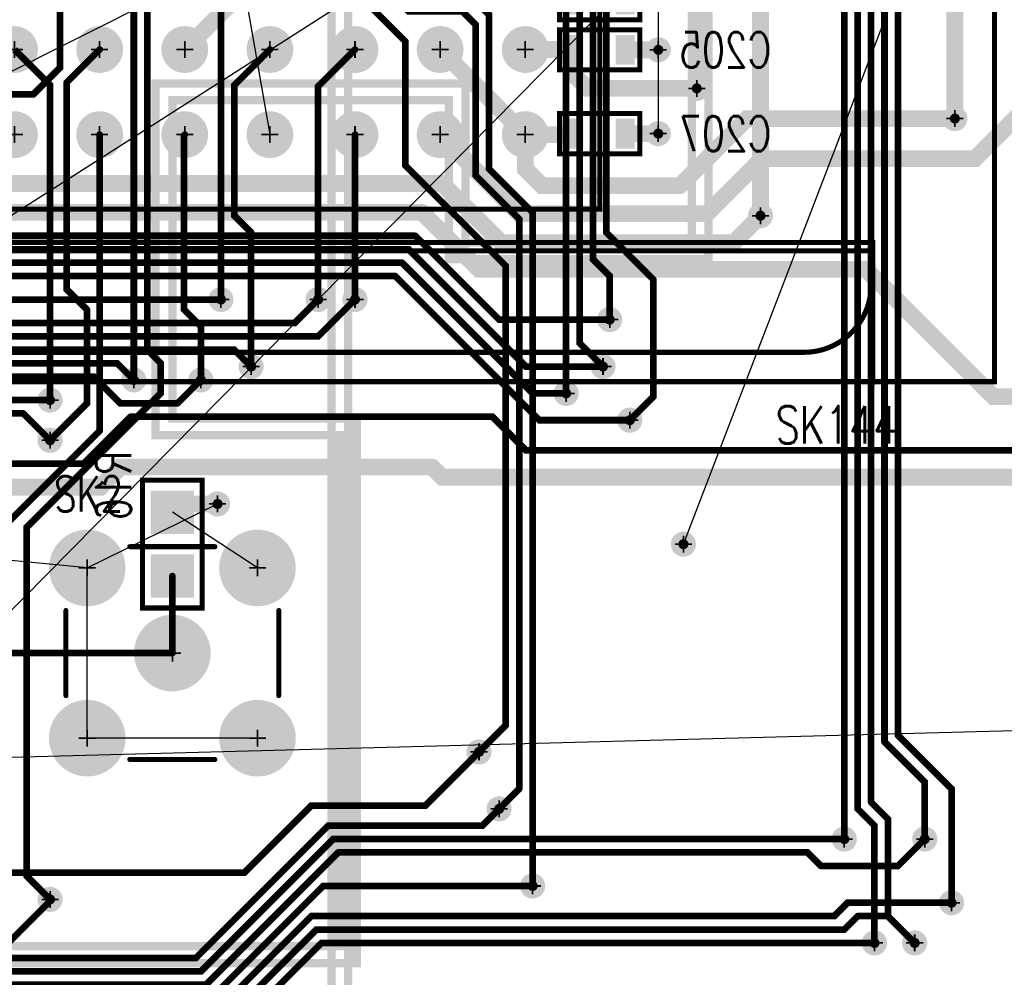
# Model space of a CAD drawing. Extents: x -1 to 210, y -5 to 148.
# Tile 40 of 52: x 138 to 167, y 12 to 41. Entities that reach past the tile are written whole.
import ezdxf
from ezdxf.enums import TextEntityAlignment as Align

# ---------------------------------------------------------------- set-up
doc = ezdxf.new("R2010")
doc.units = 0
for name, pattern in [('POUR_01_-1_0_000000', [2, 1, 1]), ('SIG_119', [2, 1, 1]), ('SIG_12', [2, 1, 1]), ('SIG_121', [2, 1, 1]), ('SIG_132', [2, 1, 1]), ('SIG_134', [2, 1, 1]), ('SIG_135', [2, 1, 1]), ('SIG_136', [2, 1, 1]), ('SIG_147', [2, 1, 1]), ('SIG_15', [2, 1, 1]), ('SIG_158', [2, 1, 1]), ('SIG_169', [2, 1, 1]), ('SIG_17', [2, 1, 1]), ('SIG_175', [2, 1, 1]), ('SIG_176', [2, 1, 1]), ('SIG_177', [2, 1, 1]), ('SIG_178', [2, 1, 1]), ('SIG_179', [2, 1, 1]), ('SIG_180', [2, 1, 1]), ('SIG_181', [2, 1, 1]), ('SIG_182', [2, 1, 1]), ('SIG_183', [2, 1, 1]), ('SIG_184', [2, 1, 1]), ('SIG_185', [2, 1, 1]), ('SIG_186', [2, 1, 1]), ('SIG_187', [2, 1, 1]), ('SIG_188', [2, 1, 1]), ('SIG_189', [2, 1, 1]), ('SIG_190', [2, 1, 1]), ('SIG_192', [2, 1, 1]), ('SIG_212', [2, 1, 1]), ('SIG_224', [2, 1, 1]), ('SIG_240', [2, 1, 1]), ('SIG_52', [2, 1, 1]), ('SIG_89', [2, 1, 1]), ('SIG_91', [2, 1, 1]), ('SIG_94', [2, 1, 1])]:
    doc.linetypes.add(name, pattern=pattern)
for name, color, linetype in [('DRIL_PLTE_THRU_01', 176, 'CONTINUOUS'), ('DRIL_PLTE_THRU_02', 255, 'CONTINUOUS'), ('DRIL_PLTE_THRU_03', 106, 'CONTINUOUS'), ('DRIL_PLTE_THRU_04', 16, 'CONTINUOUS'), ('DRIL_SYMBOL', 254, 'CONTINUOUS'), ('LINK_00', 57, 'CONTINUOUS'), ('PADS_BOT', 1, 'CONTINUOUS'), ('PADS_INNER', 5, 'CONTINUOUS'), ('PADS_TOP', 5, 'CONTINUOUS'), ('PART_BOT_2DLINE_00', 6, 'CONTINUOUS'), ('PART_NAME_01', 4, 'CONTINUOUS'), ('PART_NAME_04', 6, 'CONTINUOUS'), ('PART_TOP_2DLINE_00', 4, 'CONTINUOUS'), ('PART_TOP_2DLINE_01', 4, 'CONTINUOUS'), ('POUR_HEADER_02', 253, 'CONTINUOUS'), ('POUR_HEADER_03', 112, 'CONTINUOUS'), ('TRACE_01', 5, 'CONTINUOUS'), ('TRACE_04', 1, 'CONTINUOUS'), ('VIAPTS', 5, 'CONTINUOUS')]:
    doc.layers.add(name, color=color, linetype=linetype)
doc.styles.add('W0$15', font='simplex', dxfattribs={"width": 0.75})

# ---------------------------------------------------------------- blocks, each defined once
blk = doc.blocks.new('POUR_HEADER_0')
at = {"layer": 'POUR_HEADER_02', "linetype": 'POUR_01_-1_0_000000', "const_width": 0.25}
blk.add_lwpolyline([(104, -83), (141.75, -83), (141.75, -66.75), (136.25, -66.75), (136.25, -57.25), (144.5, -57.25), (144.5, -62), (152.25, -62), (152.25, -47.25), (138.25, -47.25), (138.25, -50.25), (136.25, -50.25), (136.25, -34.75), (169.25, -34.75), (169.25, -49.75), (176.5, -49.75), (176.5, -45.25), (186.5, -45.25), (186.5, -50), (194.5, -50), (194.5, -59.75), (190.75, -59.75), (190.75, -94.5), (-5, -94.5)], dxfattribs=at)
blk = doc.blocks.new('POUR_HEADER_2')
at = {"layer": 'POUR_HEADER_02', "linetype": 'POUR_01_-1_0_000000', "const_width": 0.25}
blk.add_lwpolyline([(-33.75, -56.25), (3, -56.25), (3, -41), (-2.5, -41), (-2.5, -30.5), (6.75, -30.5), (6.75, -35.25), (13.5, -35.25), (13.5, -21.5)], dxfattribs=at)
blk = doc.blocks.new('POUR_HEADER_4')
at = {"layer": 'POUR_HEADER_03', "linetype": 'POUR_01_-1_0_000000', "const_width": 0.25}
blk.add_lwpolyline([(-19.75, -1.25), (15.75, -1.25), (15.75, -4.75), (25.25, -4.75), (25.25, -61.25), (-2.25, -61.25), (-2.25, -106), (-25.75, -106), (-25.75, -70.75), (-16.75, -70.75), (-16.75, -50.25), (-30.5, -50.25), (-30.5, -40), (-53.25, -40), (-53.25, -46), (-59, -46), (-59, -34.75), (-2.25, -34.75), (-2.25, -52.25), (22, -52.25), (22, -22.5), (0, -22.5), (0, -6.5), (-19.75, -6.5)], close=True, dxfattribs=at)
blk = doc.blocks.new('POUR_HEADER_5')
at = {"layer": 'POUR_HEADER_03', "linetype": 'POUR_01_-1_0_000000', "const_width": 0.25}
blk.add_lwpolyline([(-19, -38), (2.75, -38), (2.75, -48.25), (16.5, -48.25), (16.5, -67.75), (7.5, -67.75), (7.5, -103.5), (-4.5, -103.5)], dxfattribs=at)
blk = doc.blocks.new('SMOOTH_0$15')
at = {"const_width": 0.075}
blk.add_lwpolyline([(-0.0375, 0, 1), (0.0375, 0, 1)], format="xyb", close=True, dxfattribs=at)
blk = doc.blocks.new('PART_BODY_BOT_21')
at = {"layer": 'PART_BOT_2DLINE_00', "const_width": 0.15}
blk.add_lwpolyline([(1.905, -0.889), (1.905, 0.889), (-1.905, 0.889), (-1.905, -0.889)], close=True, dxfattribs=at)
at = {"layer": 'PART_BOT_2DLINE_00'}
for p in [(-1.905, 0.889), (1.905, 0.889), (-1.905, -0.889), (1.905, -0.889)]:
    blk.add_blockref('SMOOTH_0$15', p, dxfattribs=at)
blk = doc.blocks.new('DRIL_HOLE_0')
blk.add_lwpolyline([(0, 0, 1), (0, 0, 1)], format="xyb", close=True)
blk = doc.blocks.new('PAD_0')
blk.add_lwpolyline([(0, 0, 1), (0, 0, 1)], format="xyb", close=True)
blk = doc.blocks.new('PAD_1')
at = {"const_width": 1.2954}
blk.add_lwpolyline([(-0.6477, 0), (0.6477, 0)], dxfattribs=at)
blk = doc.blocks.new('STK_BOT_4')
at = {"layer": 'DRIL_PLTE_THRU_01'}
blk.add_blockref('DRIL_HOLE_0', (0, 0), dxfattribs=at)
at = {"layer": 'DRIL_PLTE_THRU_02'}
blk.add_blockref('DRIL_HOLE_0', (0, 0), dxfattribs=at)
at = {"layer": 'DRIL_PLTE_THRU_03'}
blk.add_blockref('DRIL_HOLE_0', (0, 0), dxfattribs=at)
at = {"layer": 'DRIL_PLTE_THRU_04'}
blk.add_blockref('DRIL_HOLE_0', (0, 0), dxfattribs=at)
at = {"layer": 'PADS_BOT'}
blk.add_blockref('PAD_1', (0, 0), dxfattribs=at)
at = {"layer": 'PADS_INNER'}
blk.add_blockref('PAD_0', (0, 0), dxfattribs=at)
at = {"layer": 'PADS_TOP'}
blk.add_blockref('PAD_0', (0, 0), dxfattribs=at)
blk = doc.blocks.new('SYM_BOT_2')
for name, p in [('PART_BODY_BOT_21', (0, 0)), ('STK_BOT_4', (-0.9525, 0)), ('STK_BOT_4', (0.9525, 0))]:
    blk.add_blockref(name, p)
blk = doc.blocks.new('PART_BOT_117')
blk.add_blockref('SYM_BOT_2', (0, 0))
at = {"layer": 'PART_NAME_04', "style": 'W0$15', "width": 0.75}
blk.add_text('R16', height=1.05, dxfattribs=at).set_placement((-1.75, 1.7499993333), align=Align.MIDDLE_CENTER)
blk = doc.blocks.new('SMOOTH_0$1524')
at = {"const_width": 0.0762}
blk.add_lwpolyline([(-0.0381, 0, 1), (0.0381, 0, 1)], format="xyb", close=True, dxfattribs=at)
blk = doc.blocks.new('PART_BODY_TOP_54')
at = {"layer": 'PART_TOP_2DLINE_01', "const_width": 0.1524}
blk.add_lwpolyline([(-21, -28.1), (-22.275, -28.1, -0.4142135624), (-24.275, -26.1), (-24.275, 32.1499186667, -0.9921767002), (-21.25, 32.1499186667), (-21.25, -28.1)], format="xyb", dxfattribs=at)
blk.add_lwpolyline([(25.15, -31.8), (25.15, -28.1), (21, -28.1), (21, 20.95), (-21, 20.95), (-21, -28.15), (-25.2, -28.15)], dxfattribs=at)
for points in [[(-25.15, 20.92), (25.15, 20.92), (25.15, -31.78), (-25.15, -31.78)], [(-20.0025, 20.0025), (-20.0025, -20.0025), (20.0025, -20.0025), (20.0025, 20.0025)]]:
    blk.add_lwpolyline(points, close=True, dxfattribs=at)
at = {"layer": 'PART_TOP_2DLINE_01'}
for p in [(-20.0025, -20.0025), (-25.2, -28.15), (-22.275, -28.1), (-21, -28.1), (-21, -28.15), (-25.15, -31.78)]:
    blk.add_blockref('SMOOTH_0$1524', p, dxfattribs=at)
blk = doc.blocks.new('DRIL_SYMBOL_0$8')
at = {"layer": 'DRIL_SYMBOL', "const_width": 0.0508}
for points in [[(-0.254, 0), (0.254, 0)], [(0, -0.254), (0, 0.254)]]:
    blk.add_lwpolyline(points, dxfattribs=at)
blk = doc.blocks.new('DRIL_HOLE_0$8')
at = {"const_width": 0.4}
blk.add_lwpolyline([(-0.2, 0, 1), (0.2, 0, 1)], format="xyb", close=True, dxfattribs=at)
blk.add_blockref('DRIL_SYMBOL_0$8', (0, 0))
blk = doc.blocks.new('PAD_30')
at = {"const_width": 0.6985}
blk.add_lwpolyline([(0, -0.34925, 1), (0, 0.34925, 1)], format="xyb", close=True, dxfattribs=at)
blk = doc.blocks.new('STK_TOP_35')
at = {"layer": 'DRIL_PLTE_THRU_01'}
blk.add_blockref('DRIL_HOLE_0$8', (0, 0), dxfattribs=at)
at = {"layer": 'DRIL_PLTE_THRU_02'}
blk.add_blockref('DRIL_HOLE_0$8', (0, 0), dxfattribs=at)
at = {"layer": 'DRIL_PLTE_THRU_03'}
blk.add_blockref('DRIL_HOLE_0$8', (0, 0), dxfattribs=at)
at = {"layer": 'DRIL_PLTE_THRU_04'}
blk.add_blockref('DRIL_HOLE_0$8', (0, 0), dxfattribs=at)
at = {"layer": 'PADS_BOT'}
blk.add_blockref('PAD_30', (0, 0), dxfattribs=at)
at = {"layer": 'PADS_INNER'}
blk.add_blockref('PAD_30', (0, 0), dxfattribs=at)
at = {"layer": 'PADS_TOP'}
blk.add_blockref('PAD_30', (0, 0), dxfattribs=at)
blk = doc.blocks.new('SYM_TOP_35')
for name, p in [('PART_BODY_TOP_54', (0, 0)), ('STK_TOP_35', (-17.78, -2.54)), ('STK_TOP_35', (-15.24, -2.54)), ('STK_TOP_35', (-17.78, -5.08)), ('STK_TOP_35', (-15.24, -5.08)), ('STK_TOP_35', (-17.78, -7.62)), ('STK_TOP_35', (-15.24, -7.62)), ('STK_TOP_35', (-17.78, -10.16)), ('STK_TOP_35', (-15.24, -10.16)), ('STK_TOP_35', (-17.78, -12.7)), ('STK_TOP_35', (-15.24, -12.7)), ('STK_TOP_35', (-17.78, -15.24)), ('STK_TOP_35', (-15.24, -15.24)), ('STK_TOP_35', (-17.78, -17.78)), ('STK_TOP_35', (-15.24, -17.78))]:
    blk.add_blockref(name, p)
blk = doc.blocks.new('PART_TOP_202')
blk.add_blockref('SYM_TOP_35', (0, 0))
at = {"layer": 'PART_NAME_01', "style": 'W0$15', "width": 0.75}
blk.add_text('SK144', height=1.12, rotation=270, dxfattribs=at).set_placement((-27, -25.25))
blk = doc.blocks.new('PART_BODY_BOT_22')
at = {"layer": 'PART_BOT_2DLINE_00', "const_width": 0.15}
blk.add_lwpolyline([(1.2, -0.6), (1.2, 0.6), (-1.2, 0.6), (-1.2, -0.6)], close=True, dxfattribs=at)
at = {"layer": 'PART_BOT_2DLINE_00'}
for p in [(-1.2, 0.6), (1.2, 0.6), (-1.2, -0.6), (1.2, -0.6)]:
    blk.add_blockref('SMOOTH_0$15', p, dxfattribs=at)
blk = doc.blocks.new('PAD_2')
at = {"const_width": 0.5588}
blk.add_lwpolyline([(-0.4445, 0), (0.4445, 0)], dxfattribs=at)
blk = doc.blocks.new('STK_BOT_5')
at = {"layer": 'DRIL_PLTE_THRU_01'}
blk.add_blockref('DRIL_HOLE_0', (0, 0), dxfattribs=at)
at = {"layer": 'DRIL_PLTE_THRU_02'}
blk.add_blockref('DRIL_HOLE_0', (0, 0), dxfattribs=at)
at = {"layer": 'DRIL_PLTE_THRU_03'}
blk.add_blockref('DRIL_HOLE_0', (0, 0), dxfattribs=at)
at = {"layer": 'DRIL_PLTE_THRU_04'}
blk.add_blockref('DRIL_HOLE_0', (0, 0), dxfattribs=at)
at = {"layer": 'PADS_BOT', "rotation": 90}
blk.add_blockref('PAD_2', (0, 0), dxfattribs=at)
at = {"layer": 'PADS_INNER'}
blk.add_blockref('PAD_0', (0, 0), dxfattribs=at)
at = {"layer": 'PADS_TOP'}
blk.add_blockref('PAD_0', (0, 0), dxfattribs=at)
blk = doc.blocks.new('SYM_BOT_3')
for name, p in [('PART_BODY_BOT_22', (0, 0)), ('STK_BOT_5', (-0.762, 0)), ('STK_BOT_5', (0.762, 0))]:
    blk.add_blockref(name, p)
blk = doc.blocks.new('PART_BOT_207')
blk.add_blockref('SYM_BOT_3', (0, 0))
at = {"layer": 'PART_NAME_04', "style": 'W0$15', "width": 0.75}
blk.add_text('C204', height=1.05, rotation=180, dxfattribs=at).set_placement((3.75, -0.2499993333), align=Align.MIDDLE_CENTER)
blk = doc.blocks.new('PART_BOT_208')
blk.add_blockref('SYM_BOT_3', (0, 0))
at = {"layer": 'PART_NAME_04', "style": 'W0$15', "width": 0.75}
blk.add_text('C205', height=1.05, rotation=180, dxfattribs=at).set_placement((3.75, 0), align=Align.MIDDLE_CENTER)
blk = doc.blocks.new('PART_BOT_210')
blk.add_blockref('SYM_BOT_3', (0, 0))
at = {"layer": 'PART_NAME_04', "style": 'W0$15', "width": 0.75}
blk.add_text('C207', height=1.05, rotation=180, dxfattribs=at).set_placement((3.75, 0), align=Align.MIDDLE_CENTER)
blk = doc.blocks.new('PART_BODY_TOP_30')
at = {"layer": 'PART_TOP_2DLINE_00', "const_width": 0.15}
for points in [[(-1.27, 3.175), (1.27, 3.175)], [(-3.175, 1.27), (-3.175, -1.27)], [(3.175, -1.27), (3.175, 1.27)], [(-1.27, -3.175), (1.27, -3.175)]]:
    blk.add_lwpolyline(points, dxfattribs=at)
at = {"layer": 'PART_TOP_2DLINE_00'}
for p in [(-1.27, 3.175), (1.27, 3.175), (-3.175, 1.27), (3.175, 1.27), (-3.175, -1.27), (3.175, -1.27), (-1.27, -3.175), (1.27, -3.175)]:
    blk.add_blockref('SMOOTH_0$15', p, dxfattribs=at)
blk = doc.blocks.new('DRIL_SYMBOL_1$6')
at = {"layer": 'DRIL_SYMBOL', "const_width": 0.0508}
for points in [[(-0.254, 0), (0.254, 0)], [(0, -0.254), (0, 0.254)]]:
    blk.add_lwpolyline(points, dxfattribs=at)
blk = doc.blocks.new('DRIL_HOLE_1$6')
at = {"const_width": 0.8}
blk.add_lwpolyline([(-0.4, 0, 1), (0.4, 0, 1)], format="xyb", close=True, dxfattribs=at)
blk.add_blockref('DRIL_SYMBOL_1$6', (0, 0))
blk = doc.blocks.new('PAD_9')
at = {"const_width": 1.143}
blk.add_lwpolyline([(0, -0.5715, 1), (0, 0.5715, 1)], format="xyb", close=True, dxfattribs=at)
blk = doc.blocks.new('STK_TOP_14')
at = {"layer": 'DRIL_PLTE_THRU_01'}
blk.add_blockref('DRIL_HOLE_1$6', (0, 0), dxfattribs=at)
at = {"layer": 'DRIL_PLTE_THRU_02'}
blk.add_blockref('DRIL_HOLE_1$6', (0, 0), dxfattribs=at)
at = {"layer": 'DRIL_PLTE_THRU_03'}
blk.add_blockref('DRIL_HOLE_1$6', (0, 0), dxfattribs=at)
at = {"layer": 'DRIL_PLTE_THRU_04'}
blk.add_blockref('DRIL_HOLE_1$6', (0, 0), dxfattribs=at)
at = {"layer": 'PADS_BOT'}
blk.add_blockref('PAD_9', (0, 0), dxfattribs=at)
at = {"layer": 'PADS_INNER'}
blk.add_blockref('PAD_9', (0, 0), dxfattribs=at)
at = {"layer": 'PADS_TOP'}
blk.add_blockref('PAD_9', (0, 0), dxfattribs=at)
blk = doc.blocks.new('SYM_TOP_11')
for name, p in [('STK_TOP_14', (-2.54, 2.54)), ('STK_TOP_14', (2.54, 2.54)), ('PART_BODY_TOP_30', (0, 0)), ('STK_TOP_14', (0, 0)), ('STK_TOP_14', (-2.54, -2.54)), ('STK_TOP_14', (2.54, -2.54))]:
    blk.add_blockref(name, p)
blk = doc.blocks.new('PART_TOP_242')
blk.add_blockref('SYM_TOP_11', (0, 0))
at = {"layer": 'PART_NAME_01', "style": 'W0$15', "width": 0.75}
blk.add_text('SK2', height=1.05, dxfattribs=at).set_placement((-2.5, 4.75), align=Align.MIDDLE_CENTER)
blk = doc.blocks.new('SMOOTH_0$5')
at = {"const_width": 0.25}
blk.add_lwpolyline([(-0.125, 0, 1), (0.125, 0, 1)], format="xyb", close=True, dxfattribs=at)
blk = doc.blocks.new('SMOOTH_0$2')
at = {"const_width": 0.1}
blk.add_lwpolyline([(-0.05, 0, 1), (0.05, 0, 1)], format="xyb", close=True, dxfattribs=at)
blk = doc.blocks.new('DRIL_SYMBOL_0$3')
at = {"layer": 'DRIL_SYMBOL', "const_width": 0.0508}
for points in [[(-0.254, 0), (0.254, 0)], [(0, -0.254), (0, 0.254)]]:
    blk.add_lwpolyline(points, dxfattribs=at)
blk = doc.blocks.new('DRIL_HOLE_0$3')
at = {"const_width": 0.15}
blk.add_lwpolyline([(-0.075, 0, 1), (0.075, 0, 1)], format="xyb", close=True, dxfattribs=at)
blk.add_blockref('DRIL_SYMBOL_0$3', (0, 0))
blk = doc.blocks.new('PAD_34')
at = {"const_width": 0.375}
blk.add_lwpolyline([(0, -0.1875, 1), (0, 0.1875, 1)], format="xyb", close=True, dxfattribs=at)
blk = doc.blocks.new('STK_TOP_3')
at = {"layer": 'DRIL_PLTE_THRU_01'}
blk.add_blockref('DRIL_HOLE_0$3', (0, 0), dxfattribs=at)
at = {"layer": 'DRIL_PLTE_THRU_02'}
blk.add_blockref('DRIL_HOLE_0$3', (0, 0), dxfattribs=at)
at = {"layer": 'DRIL_PLTE_THRU_03'}
blk.add_blockref('DRIL_HOLE_0$3', (0, 0), dxfattribs=at)
at = {"layer": 'DRIL_PLTE_THRU_04'}
blk.add_blockref('DRIL_HOLE_0$3', (0, 0), dxfattribs=at)
at = {"layer": 'PADS_BOT'}
blk.add_blockref('PAD_34', (0, 0), dxfattribs=at)
at = {"layer": 'PADS_INNER'}
blk.add_blockref('PAD_34', (0, 0), dxfattribs=at)
at = {"layer": 'PADS_TOP'}
blk.add_blockref('PAD_34', (0, 0), dxfattribs=at)
blk = doc.blocks.new('SYM_TOP_1')
blk.add_blockref('STK_TOP_3', (0, 0))

msp = doc.modelspace()

# ---------------------------------------------------------------- linework, layer by layer
at = {"layer": 'LINK_00', "linetype": 'SIG_12'}
for p, q in [((169, 55), (103.5, 22)), ((169, 55), (106.5, 15)), ((169, 55), (131.5, 17)), ((157.5, 25), (169, 55)), ((143.75, 45.262), (145.16, 37.22))]:
    msp.add_line(p, q, dxfattribs=at)
at = {"layer": 'LINK_00', "linetype": 'SIG_15'}
for p, q in [((156.75, 41.25), (156.75, 39.75)), ((156.75, 39.75), (156.75, 37.25)), ((139.71, 24.29), (143.6, 26.2)), ((144.79, 24.29), (142.25, 25.9525)), ((139.71, 24.29), (127.25, 25.5)), ((139.71, 19.21), (139.71, 24.29)), ((144.79, 19.21), (139.71, 19.21))]:
    msp.add_line(p, q, dxfattribs=at)
at = {"layer": 'LINK_00', "linetype": 'SIG_17'}
msp.add_line((114.55, 18.025), (188.04, 20), dxfattribs=at)
at = {"layer": 'TRACE_01', "linetype": 'SIG_132', "const_width": 0.5}
msp.add_lwpolyline([(159.8, 34.8), (159.8, 84.6)], dxfattribs=at)
at = {"layer": 'TRACE_01', "linetype": 'SIG_91', "const_width": 0.5}
msp.add_lwpolyline([(165.6, 37.7), (165.6, 80.4)], dxfattribs=at)
at = {"layer": 'TRACE_01', "linetype": 'SIG_136', "const_width": 0.2}
for points in [[(163.1, 17.3), (163.1, 76.4), (164.4, 77.7)], [(163.1, 17.3), (163.6, 16.8), (163.6, 13.9), (164.4, 13.1)]]:
    msp.add_lwpolyline(points, dxfattribs=at)
at = {"layer": 'TRACE_01', "linetype": 'SIG_180', "const_width": 0.2}
msp.add_lwpolyline([(162.3, 77.2), (162.3, 16.2)], dxfattribs=at)
at = {"layer": 'TRACE_01', "linetype": 'SIG_135', "const_width": 0.2}
msp.add_lwpolyline([(162.7, 77.2), (162.7, 17.1), (163.2, 16.6), (163.2, 13.1)], dxfattribs=at)
at = {"layer": 'TRACE_01', "linetype": 'SIG_169', "const_width": 0.2}
for points in [[(163.5, 19.1), (163.5, 69.1), (164.4, 70)], [(163.5, 19.1), (164.7, 17.9), (164.7, 16.2)]]:
    msp.add_lwpolyline(points, dxfattribs=at)
at = {"layer": 'TRACE_01', "linetype": 'SIG_147', "const_width": 0.2}
for points in [[(163.9, 19.3), (163.9, 68.3), (164.4, 68.8)], [(163.9, 19.3), (165.5, 17.7), (165.5, 14.3)]]:
    msp.add_lwpolyline(points, dxfattribs=at)
at = {"layer": 'TRACE_01', "linetype": 'SIG_192', "const_width": 0.2}
for points in [[(134.3, 67), (134.3, 48.9), (138.3, 44.9), (140.3, 44.9), (141.5, 43.7), (145.5000006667, 43.7), (146.4, 42.8000006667), (146.4, 41.7), (147.1, 41), (148.2, 41), (149.2, 40), (149.2, 36.3), (152.2, 33.3)], [(151.4, 18.8), (152.2, 19.6), (152.2, 33.3)]]:
    msp.add_lwpolyline(points, dxfattribs=at)
at = {"layer": 'TRACE_01', "linetype": 'SIG_89', "const_width": 0.5}
msp.add_lwpolyline([(154.2, 64.2), (154.2, 59.7), (155.8, 58.1), (155.8, 44.9), (157.9, 42.8), (157.9, 38.6)], dxfattribs=at)
at = {"layer": 'TRACE_01', "linetype": 'SIG_188', "const_width": 0.2}
msp.add_lwpolyline([(147.7, 49.92), (149, 48.62), (149, 44.3), (149.7, 43.6), (153.1, 43.6), (154.4, 42.3), (154.4, 31), (155.1, 30.3)], dxfattribs=at)
at = {"layer": 'TRACE_01', "linetype": 'SIG_190', "const_width": 0.2}
for points in [[(133.9, 48.7), (138.1, 44.5), (140.1, 44.5), (141.5, 43.1), (141.5, 30.8), (141.9, 30.4), (141.9, 30.1)], [(137.9, 15.1), (137.9, 25.5), (138.8, 26.4), (141.8999993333, 29.4999986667), (141.8999993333, 30.0999993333), (141.9, 30.1)], [(137.9, 15.1), (138.6, 14.4)]]:
    msp.add_lwpolyline(points, dxfattribs=at)
at = {"layer": 'TRACE_01', "linetype": 'SIG_189', "const_width": 0.2}
for points in [[(136, 47.8), (138.5, 45.3), (140.5, 45.3), (141.7, 44.1), (145.7, 44.1), (146.4, 43.4), (148.4, 43.4), (148.8, 43), (148.8, 41.4), (149.3, 40.9), (150.9, 40.9), (151.3, 40.5), (151.3, 36), (152.6, 34.7), (152.6, 17.7)], [(152, 17.1), (152.6, 17.7)]]:
    msp.add_lwpolyline(points, dxfattribs=at)
at = {"layer": 'TRACE_01', "linetype": 'SIG_158', "const_width": 0.2}
msp.add_lwpolyline([(136.4, 48), (138.7, 45.7), (140.7, 45.7), (141.9, 44.5), (145.9, 44.5), (146.6, 43.8), (148.6, 43.8), (149.2, 43.2), (149.2, 41.7), (149.6, 41.3), (151.2, 41.3), (151.7, 40.8), (151.7, 36.2), (153, 34.9), (153, 14.8)], dxfattribs=at)
at = {"layer": 'TRACE_01', "linetype": 'SIG_186', "const_width": 0.2}
for points in [[(150.24, 47.38), (151.52, 46.1), (153.3, 46.1), (155.2, 44.2), (155.2, 34.3), (156.6, 32.9)], [(155.9, 28.7), (156.6, 29.4), (156.6, 32.9)]]:
    msp.add_lwpolyline(points, dxfattribs=at)
at = {"layer": 'TRACE_01', "linetype": 'SIG_187', "const_width": 0.2}
msp.add_lwpolyline([(152.78, 44.84), (154.8, 42.82), (154.8, 33.5), (155.3, 33), (155.3, 31.7)], dxfattribs=at)
at = {"layer": 'TRACE_01', "linetype": 'SIG_178', "const_width": 0.2}
msp.add_lwpolyline([(140.08, 42.3), (141.0999993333, 41.2800013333), (141.0999993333, 40.2000013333), (141.1, 29.9)], dxfattribs=at)
at = {"layer": 'TRACE_01', "linetype": 'SIG_183', "const_width": 0.2}
msp.add_lwpolyline([(142.62, 42.3), (143.7, 41.22), (143.7, 32.3)], dxfattribs=at)
at = {"layer": 'TRACE_01', "linetype": 'SIG_185', "const_width": 0.2}
msp.add_lwpolyline([(152.78, 42.3), (154, 41.08), (154, 29.5)], dxfattribs=at)
at = {"layer": 'TRACE_01', "linetype": 'SIG_176', "const_width": 0.2}
msp.add_lwpolyline([(137.54, 39.76), (138.6, 38.7), (138.6, 29.3)], dxfattribs=at)
at = {"layer": 'TRACE_01', "linetype": 'SIG_177', "const_width": 0.2}
for points in [[(139.1, 38.78), (140.08, 39.76)], [(139.1, 38.78), (139.1, 32.6), (139.7, 32)], [(138.6, 28.1), (139.7, 29.2), (139.7, 32)]]:
    msp.add_lwpolyline(points, dxfattribs=at)
at = {"layer": 'TRACE_01', "linetype": 'SIG_182', "const_width": 0.2}
for points in [[(144.1, 36.2), (144.1, 38.7), (145.16, 39.76)], [(144.1, 36.2), (144.1, 34.7999993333), (144.6, 34.2999993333), (144.6, 30.3)]]:
    msp.add_lwpolyline(points, dxfattribs=at)
at = {"layer": 'TRACE_01', "linetype": 'SIG_184', "const_width": 0.2}
msp.add_lwpolyline([(146.6, 32.3), (146.6, 38.66), (147.7, 39.76)], dxfattribs=at)
at = {"layer": 'TRACE_01', "linetype": 'SIG_175', "const_width": 0.2}
msp.add_lwpolyline([(137.2, 25.5), (140.08, 28.3799993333), (140.08, 37.22)], dxfattribs=at)
at = {"layer": 'TRACE_01', "linetype": 'SIG_179', "const_width": 0.2}
for points in [[(142.6, 37.2), (142.62, 37.22)], [(142.6, 37.2), (142.6, 32), (143.1, 31.5), (143.1, 29.9)]]:
    msp.add_lwpolyline(points, dxfattribs=at)
at = {"layer": 'TRACE_01', "linetype": 'SIG_181', "const_width": 0.2}
msp.add_lwpolyline([(147.7, 32.3), (147.7, 37.22)], dxfattribs=at)
at = {"layer": 'TRACE_04', "linetype": 'SIG_119', "const_width": 0.2}
msp.add_lwpolyline([(135, 37.22), (136.2, 38.42), (138.1, 38.42), (138.9, 39.22), (138.9, 46.1), (140.3, 47.5)], dxfattribs=at)
at = {"layer": 'TRACE_04', "linetype": 'SIG_94', "const_width": 0.5}
msp.add_lwpolyline([(142.62, 39.76), (143.9, 41.04), (143.9, 43.588), (143.75, 43.738)], dxfattribs=at)
at = {"layer": 'TRACE_04', "linetype": 'SIG_91', "const_width": 0.5}
for points in [[(152.78, 37.22), (150.24, 39.76)], [(157.4, 35.7), (159.4, 37.7), (165.6, 37.7)], [(152.78, 37.22), (154.208, 37.22), (154.238, 37.25)], [(157.4, 35.7), (153.28, 35.7), (152.78, 36.2), (152.78, 37.22)]]:
    msp.add_lwpolyline(points, dxfattribs=at)
at = {"layer": 'TRACE_04', "linetype": 'SIG_89', "const_width": 0.5}
for points in [[(154.238, 39.75), (154.228, 39.76), (152.78, 39.76)], [(157.9, 38.6), (154.638, 38.6), (154.238, 39), (154.238, 39.75)]]:
    msp.add_lwpolyline(points, dxfattribs=at)
at = {"layer": 'TRACE_04', "linetype": 'SIG_15', "const_width": 0.5}
for points in [[(155.762, 39.75), (156.75, 39.75)], [(156.75, 37.25), (155.762, 37.25)], [(142.25, 25.9525), (142.25, 26.2), (143.6, 26.2)]]:
    msp.add_lwpolyline(points, dxfattribs=at)
at = {"layer": 'TRACE_04', "linetype": 'SIG_121', "const_width": 0.5}
for points in [[(158.2, 34.86), (159.84, 36.5), (166.1999993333, 36.5), (167.3999986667, 37.6999993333), (168.3999993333, 37.6999993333), (174.2, 37.7)], [(158.2, 34.86), (152.6, 34.86), (150.24, 37.22)]]:
    msp.add_lwpolyline(points, dxfattribs=at)
at = {"layer": 'TRACE_04', "linetype": 'SIG_132', "const_width": 0.5}
for points in [[(159, 34), (152.062, 34), (150.3, 35.762), (131.2, 35.762)], [(159, 34), (159.8, 34.8)]]:
    msp.add_lwpolyline(points, dxfattribs=at)
at = {"layer": 'TRACE_04', "linetype": 'SIG_134', "const_width": 0.5}
for points in [[(133.3999993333, 33.4), (134.8999993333, 34.9), (149.7, 34.9)], [(177.1, 29.4), (166.75, 29.4), (162.95, 33.2), (151.4, 33.2), (149.7, 34.9)]]:
    msp.add_lwpolyline(points, dxfattribs=at)
at = {"layer": 'TRACE_04', "linetype": 'SIG_187', "const_width": 0.2}
for points in [[(133.8999986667, 32.7999993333), (135.2999993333, 34.2), (149.5, 34.2)], [(155.3, 31.7), (152, 31.7), (149.5, 34.2)]]:
    msp.add_lwpolyline(points, dxfattribs=at)
at = {"layer": 'TRACE_04', "linetype": 'SIG_188', "const_width": 0.2}
for points in [[(125.1000006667, 32.3999993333), (134.0999993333, 32.4), (135.4999993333, 33.8), (149.3, 33.8)], [(155.1, 30.3), (152.8, 30.3), (151.8, 31.3), (150.35, 32.7499993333), (149.3, 33.8)]]:
    msp.add_lwpolyline(points, dxfattribs=at)
at = {"layer": 'TRACE_04', "linetype": 'SIG_185', "const_width": 0.2}
for points in [[(134.2999986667, 31.9999993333), (135.6999993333, 33.4), (149.1, 33.4)], [(154, 29.5), (153, 29.5), (149.1, 33.4)]]:
    msp.add_lwpolyline(points, dxfattribs=at)
at = {"layer": 'TRACE_04', "linetype": 'SIG_186', "const_width": 0.2}
for points in [[(125.1999993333, 31.5999993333), (134.4999993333, 31.6), (135.8999986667, 32.9999993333), (136.9999993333, 32.9999993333), (148.8999993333, 33)], [(155.9, 28.7), (153.1999993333, 28.7), (148.8999993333, 33)]]:
    msp.add_lwpolyline(points, dxfattribs=at)
at = {"layer": 'TRACE_04', "linetype": 'SIG_183', "const_width": 0.2}
msp.add_lwpolyline([(124.5000006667, 31.1999993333), (134.6999986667, 31.1999993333), (135.7999986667, 32.2999993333), (136.8999993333, 32.2999993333), (143.7, 32.3)], dxfattribs=at)
at = {"layer": 'TRACE_04', "linetype": 'SIG_184', "const_width": 0.2}
msp.add_lwpolyline([(134.9, 30.8), (135.7, 31.6), (145.9, 31.6), (146.6, 32.3)], dxfattribs=at)
at = {"layer": 'TRACE_04', "linetype": 'SIG_181', "const_width": 0.2}
msp.add_lwpolyline([(135.1, 30.4), (135.9, 31.2), (146.6, 31.2), (147.7, 32.3)], dxfattribs=at)
at = {"layer": 'TRACE_04', "linetype": 'SIG_182', "const_width": 0.2}
msp.add_lwpolyline([(144.6, 30.3), (144.1, 30.8), (136.0999993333, 30.8)], dxfattribs=at)
at = {"layer": 'TRACE_04', "linetype": 'SIG_178', "const_width": 0.2}
for points in [[(135.4999993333, 29.6), (136.2999993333, 30.4), (140.6, 30.4)], [(141.1, 29.9), (140.6, 30.4)]]:
    msp.add_lwpolyline(points, dxfattribs=at)
at = {"layer": 'TRACE_04', "linetype": 'SIG_179', "const_width": 0.2}
for points in [[(135.6999993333, 29.2), (136.4999986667, 29.9999993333), (137.4999993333, 29.9999993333), (139.9, 30)], [(142.4, 29.2), (140.7, 29.2), (139.9, 30)], [(142.4, 29.2), (143.1, 29.9)]]:
    msp.add_lwpolyline(points, dxfattribs=at)
at = {"layer": 'TRACE_04', "linetype": 'SIG_176', "const_width": 0.2}
msp.add_lwpolyline([(135.8999993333, 28.8), (136.3999993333, 29.3), (138.6, 29.3)], dxfattribs=at)
at = {"layer": 'TRACE_04', "linetype": 'SIG_177', "const_width": 0.2}
for points in [[(136.0999986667, 28.3999993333), (136.5999986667, 28.8999993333), (137.1999993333, 28.8999993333), (137.8, 28.9)], [(138.6, 28.1), (137.8, 28.9)]]:
    msp.add_lwpolyline(points, dxfattribs=at)
at = {"layer": 'TRACE_04', "linetype": 'SIG_240', "const_width": 0.2}
for points in [[(136.2, 27.4), (139.6, 27.4), (141, 28.8)], [(178.4, 27.8), (152.8, 27.8), (151.8, 28.8), (141, 28.8)]]:
    msp.add_lwpolyline(points, dxfattribs=at)
at = {"layer": 'TRACE_04', "linetype": 'SIG_224', "const_width": 0.5}
for points in [[(134.2, 24), (136.9, 26.7), (140.1, 26.7), (140.7, 27.3), (150, 27.3)], [(175.7, 27), (150.3, 27), (150, 27.3)]]:
    msp.add_lwpolyline(points, dxfattribs=at)
at = {"layer": 'TRACE_04', "linetype": 'SIG_212', "const_width": 0.2}
for points in [[(142.25, 21.75), (142.25, 24.0475)], [(142.25, 21.75), (132.33, 21.75)]]:
    msp.add_lwpolyline(points, dxfattribs=at)
at = {"layer": 'TRACE_04', "linetype": 'SIG_192', "const_width": 0.2}
msp.add_lwpolyline([(135.5, 13.9), (136.8, 15.2), (144.4, 15.2), (146.4, 17.2), (149.8, 17.2), (151.4, 18.8)], dxfattribs=at)
at = {"layer": 'TRACE_04', "linetype": 'SIG_189', "const_width": 0.2}
msp.add_lwpolyline([(120.7, 12.65), (142.95, 12.65), (146.9, 16.6), (151.5, 16.6), (152, 17.1)], dxfattribs=at)
at = {"layer": 'TRACE_04', "linetype": 'SIG_180', "const_width": 0.2}
msp.add_lwpolyline([(120.55, 12.25), (143.1, 12.25), (146.15, 15.3), (147.0499993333, 16.2), (162.3, 16.2)], dxfattribs=at)
at = {"layer": 'TRACE_04', "linetype": 'SIG_169', "const_width": 0.2}
for points in [[(161.6, 15.4), (163.9, 15.4), (164.7, 16.2)], [(120.4000006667, 11.85), (143.25, 11.85), (146.1, 14.7), (147.1999993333, 15.8)], [(161.6, 15.4), (161.2, 15.8), (147.1999993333, 15.8)]]:
    msp.add_lwpolyline(points, dxfattribs=at)
at = {"layer": 'TRACE_04', "linetype": 'SIG_158', "const_width": 0.2}
msp.add_lwpolyline([(120.25, 11.45), (143.3999993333, 11.45), (146.7499993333, 14.8), (153, 14.8)], dxfattribs=at)
at = {"layer": 'TRACE_04', "linetype": 'SIG_190', "const_width": 0.2}
msp.add_lwpolyline([(120.85, 13.05), (137.3, 13.05), (138.6, 14.35), (138.6, 14.4)], dxfattribs=at)
at = {"layer": 'TRACE_04', "linetype": 'SIG_147', "const_width": 0.2}
for points in [[(147.45, 13.9), (162, 13.9), (162.4, 14.3), (165.5, 14.3)], [(34.04, 5), (109.15, 5), (115.2, 11.05), (143.55, 11.05), (146.4, 13.9), (147.45, 13.9)]]:
    msp.add_lwpolyline(points, dxfattribs=at)
at = {"layer": 'TRACE_04', "linetype": 'SIG_136', "const_width": 0.2}
for points in [[(146.9914113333, 13.5), (162.3, 13.5), (162.7, 13.9)], [(164.4, 13.1), (163.6, 13.9), (162.7, 13.9)], [(32.6, 4.6), (109.3, 4.6), (115.35, 10.65), (143.7, 10.65), (146.55, 13.5), (146.9914113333, 13.5)]]:
    msp.add_lwpolyline(points, dxfattribs=at)
at = {"layer": 'TRACE_04', "linetype": 'SIG_135', "const_width": 0.2}
msp.add_lwpolyline([(91.8499993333, 4.1999993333), (109.45, 4.1999993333), (110.6, 5.3499993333), (115.5, 10.25), (143.85, 10.25), (146.7, 13.1), (163.2, 13.1)], dxfattribs=at)

# ---------------------------------------------------------------- block references
at = {"linetype": 'SIG_15'}
msp.add_blockref('POUR_HEADER_2', (144.25, 69.25), dxfattribs=at)
at = {"linetype": 'SIG_52'}
msp.add_blockref('POUR_HEADER_4', (173.25, 115.75), dxfattribs=at)
at = {"linetype": 'SIG_94'}
msp.add_blockref('POUR_HEADER_5', (139.5, 113.25), dxfattribs=at)
at = {"linetype": 'SIG_12'}
msp.add_blockref('POUR_HEADER_0', (6, 95.5), dxfattribs=at)
at = {"rotation": 90}
msp.add_blockref('PART_TOP_202', (135, 55), dxfattribs=at)
at = {"xscale": -1}
for name, p, rotation in [('PART_BOT_207', (155, 41.25), -180), ('PART_BOT_208', (155, 39.75), -180), ('PART_BOT_210', (155, 37.25), -180), ('PART_BOT_117', (142.25, 25), -270)]:
    msp.add_blockref(name, p, dxfattribs=dict(at, rotation=rotation))
msp.add_blockref('PART_TOP_242', (142.25, 21.75))
at = {"layer": 'TRACE_01'}
for name, p in [('SMOOTH_0$2', (151.3, 40.5)), ('SMOOTH_0$2', (141.0999993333, 40.2000013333)), ('SMOOTH_0$2', (149.2, 40)), ('SMOOTH_0$2', (140.08, 39.76)), ('SMOOTH_0$2', (145.16, 39.76)), ('SMOOTH_0$2', (147.7, 39.76)), ('SMOOTH_0$2', (138.6, 38.7)), ('SMOOTH_0$2', (139.1, 38.78)), ('SMOOTH_0$2', (139.1, 38.78)), ('SMOOTH_0$2', (144.1, 38.7)), ('SMOOTH_0$5', (157.9, 38.6)), ('SMOOTH_0$2', (146.6, 38.66)), ('SMOOTH_0$5', (165.6, 37.7)), ('SMOOTH_0$2', (140.08, 37.22)), ('SMOOTH_0$2', (142.62, 37.22)), ('SMOOTH_0$2', (147.7, 37.22)), ('SMOOTH_0$2', (142.6, 37.2)), ('SMOOTH_0$2', (142.6, 37.2)), ('SMOOTH_0$2', (144.1, 36.2)), ('SMOOTH_0$2', (144.1, 36.2)), ('SMOOTH_0$2', (149.2, 36.3)), ('SMOOTH_0$2', (151.7, 36.2)), ('SMOOTH_0$2', (151.3, 36)), ('SMOOTH_0$2', (153, 34.9)), ('SMOOTH_0$5', (159.8, 34.8)), ('SMOOTH_0$2', (144.1, 34.7999993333)), ('SMOOTH_0$2', (152.6, 34.7)), ('SMOOTH_0$2', (144.6, 34.2999993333)), ('SMOOTH_0$2', (155.2, 34.3)), ('SMOOTH_0$2', (154.8, 33.5)), ('SMOOTH_0$2', (152.2, 33.3)), ('SMOOTH_0$2', (152.2, 33.3)), ('SMOOTH_0$2', (155.3, 33)), ('SMOOTH_0$2', (156.6, 32.9)), ('SMOOTH_0$2', (156.6, 32.9)), ('SMOOTH_0$2', (139.1, 32.6)), ('SMOOTH_0$2', (143.7, 32.3)), ('SMOOTH_0$2', (146.6, 32.3)), ('SMOOTH_0$2', (147.7, 32.3)), ('SMOOTH_0$2', (139.7, 32)), ('SMOOTH_0$2', (139.7, 32)), ('SMOOTH_0$2', (142.6, 32)), ('SMOOTH_0$2', (155.3, 31.7)), ('SMOOTH_0$2', (143.1, 31.5)), ('SMOOTH_0$2', (141.5, 30.8)), ('SMOOTH_0$2', (154.4, 31)), ('SMOOTH_0$2', (141.9, 30.4)), ('SMOOTH_0$2', (144.6, 30.3)), ('SMOOTH_0$2', (155.1, 30.3)), ('SMOOTH_0$2', (141.9, 30.1)), ('SMOOTH_0$2', (143.1, 29.9)), ('SMOOTH_0$2', (138.6, 29.3)), ('SMOOTH_0$2', (154, 29.5)), ('SMOOTH_0$2', (156.6, 29.4)), ('SMOOTH_0$2', (139.7, 29.2)), ('SMOOTH_0$2', (155.9, 28.7)), ('SMOOTH_0$2', (140.08, 28.3799993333)), ('SMOOTH_0$2', (138.6, 28.1)), ('SMOOTH_0$2', (138.8, 26.4)), ('SMOOTH_0$2', (137.9, 25.5)), ('SMOOTH_0$2', (152.2, 19.6)), ('SMOOTH_0$2', (163.9, 19.3)), ('SMOOTH_0$2', (163.9, 19.3)), ('SMOOTH_0$2', (163.5, 19.1)), ('SMOOTH_0$2', (163.5, 19.1)), ('SMOOTH_0$2', (151.4, 18.8)), ('SMOOTH_0$2', (164.7, 17.9)), ('SMOOTH_0$2', (152.6, 17.7)), ('SMOOTH_0$2', (152.6, 17.7)), ('SMOOTH_0$2', (165.5, 17.7)), ('SMOOTH_0$2', (163.1, 17.3)), ('SMOOTH_0$2', (163.1, 17.3)), ('SMOOTH_0$2', (152, 17.1)), ('SMOOTH_0$2', (162.7, 17.1)), ('SMOOTH_0$2', (163.6, 16.8)), ('SMOOTH_0$2', (163.2, 16.6)), ('SMOOTH_0$2', (162.3, 16.2)), ('SMOOTH_0$2', (164.7, 16.2)), ('SMOOTH_0$2', (137.9, 15.1)), ('SMOOTH_0$2', (137.9, 15.1)), ('SMOOTH_0$2', (153, 14.8)), ('SMOOTH_0$2', (138.6, 14.4)), ('SMOOTH_0$2', (165.5, 14.3)), ('SMOOTH_0$2', (163.6, 13.9)), ('SMOOTH_0$2', (163.2, 13.1)), ('SMOOTH_0$2', (164.4, 13.1))]:
    msp.add_blockref(name, p, dxfattribs=at)
at = {"layer": 'TRACE_04'}
for name, p in [('SMOOTH_0$5', (142.62, 39.76)), ('SMOOTH_0$5', (150.24, 39.76)), ('SMOOTH_0$5', (152.78, 39.76)), ('SMOOTH_0$5', (154.228, 39.76)), ('SMOOTH_0$5', (154.238, 39.75)), ('SMOOTH_0$5', (154.238, 39.75)), ('SMOOTH_0$5', (155.762, 39.75)), ('SMOOTH_0$5', (156.75, 39.75)), ('SMOOTH_0$2', (138.9, 39.22)), ('SMOOTH_0$5', (154.238, 39)), ('SMOOTH_0$5', (154.638, 38.6)), ('SMOOTH_0$5', (157.9, 38.6)), ('SMOOTH_0$2', (138.1, 38.42)), ('SMOOTH_0$5', (159.4, 37.7)), ('SMOOTH_0$5', (165.6, 37.7)), ('SMOOTH_0$5', (150.24, 37.22)), ('SMOOTH_0$5', (152.78, 37.22)), ('SMOOTH_0$5', (152.78, 37.22)), ('SMOOTH_0$5', (152.78, 37.22)), ('SMOOTH_0$5', (154.208, 37.22)), ('SMOOTH_0$5', (154.238, 37.25)), ('SMOOTH_0$5', (155.762, 37.25)), ('SMOOTH_0$5', (156.75, 37.25)), ('SMOOTH_0$5', (159.84, 36.5)), ('SMOOTH_0$5', (166.1999993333, 36.5)), ('SMOOTH_0$5', (152.78, 36.2)), ('SMOOTH_0$5', (150.3, 35.762)), ('SMOOTH_0$5', (153.28, 35.7)), ('SMOOTH_0$5', (157.4, 35.7)), ('SMOOTH_0$5', (157.4, 35.7)), ('SMOOTH_0$5', (149.7, 34.9)), ('SMOOTH_0$5', (149.7, 34.9)), ('SMOOTH_0$5', (152.6, 34.86)), ('SMOOTH_0$5', (158.2, 34.86)), ('SMOOTH_0$5', (158.2, 34.86)), ('SMOOTH_0$5', (159.8, 34.8)), ('SMOOTH_0$2', (149.5, 34.2)), ('SMOOTH_0$2', (149.5, 34.2)), ('SMOOTH_0$5', (152.062, 34)), ('SMOOTH_0$5', (159, 34)), ('SMOOTH_0$5', (159, 34)), ('SMOOTH_0$2', (149.3, 33.8)), ('SMOOTH_0$2', (149.1, 33.4)), ('SMOOTH_0$2', (149.1, 33.4)), ('SMOOTH_0$5', (151.4, 33.2)), ('SMOOTH_0$5', (162.95, 33.2)), ('SMOOTH_0$2', (148.8999993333, 33)), ('SMOOTH_0$2', (146.6, 32.3)), ('SMOOTH_0$2', (147.7, 32.3)), ('SMOOTH_0$2', (152, 31.7)), ('SMOOTH_0$2', (155.3, 31.7)), ('SMOOTH_0$2', (145.9, 31.6)), ('SMOOTH_0$2', (146.6, 31.2)), ('SMOOTH_0$2', (151.8, 31.3)), ('SMOOTH_0$2', (144.1, 30.8)), ('SMOOTH_0$2', (140.6, 30.4)), ('SMOOTH_0$2', (140.6, 30.4)), ('SMOOTH_0$2', (144.6, 30.3)), ('SMOOTH_0$2', (152.8, 30.3)), ('SMOOTH_0$2', (155.1, 30.3)), ('SMOOTH_0$2', (139.9, 30)), ('SMOOTH_0$2', (141.1, 29.9)), ('SMOOTH_0$2', (143.1, 29.9)), ('SMOOTH_0$2', (138.6, 29.3)), ('SMOOTH_0$2', (153, 29.5)), ('SMOOTH_0$2', (154, 29.5)), ('SMOOTH_0$5', (166.75, 29.4)), ('SMOOTH_0$2', (140.7, 29.2)), ('SMOOTH_0$2', (142.4, 29.2)), ('SMOOTH_0$2', (142.4, 29.2)), ('SMOOTH_0$2', (137.8, 28.9)), ('SMOOTH_0$2', (141, 28.8)), ('SMOOTH_0$2', (141, 28.8)), ('SMOOTH_0$2', (151.8, 28.8)), ('SMOOTH_0$2', (153.1999993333, 28.7)), ('SMOOTH_0$2', (155.9, 28.7)), ('SMOOTH_0$2', (138.6, 28.1)), ('SMOOTH_0$2', (152.8, 27.8)), ('SMOOTH_0$2', (139.6, 27.4)), ('SMOOTH_0$5', (140.7, 27.3)), ('SMOOTH_0$5', (150, 27.3)), ('SMOOTH_0$5', (150, 27.3)), ('SMOOTH_0$5', (150.3, 27)), ('SMOOTH_0$5', (140.1, 26.7)), ('SMOOTH_0$5', (142.25, 26.2)), ('SMOOTH_0$5', (143.6, 26.2)), ('SMOOTH_0$5', (142.25, 25.9525)), ('SMOOTH_0$2', (142.25, 24.0475)), ('SMOOTH_0$2', (142.25, 21.75)), ('SMOOTH_0$2', (142.25, 21.75)), ('SMOOTH_0$2', (151.4, 18.8)), ('SMOOTH_0$2', (146.4, 17.2)), ('SMOOTH_0$2', (149.8, 17.2)), ('SMOOTH_0$2', (152, 17.1)), ('SMOOTH_0$2', (146.9, 16.6)), ('SMOOTH_0$2', (151.5, 16.6)), ('SMOOTH_0$2', (164.7, 16.2)), ('SMOOTH_0$2', (147.1999993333, 15.8)), ('SMOOTH_0$2', (161.2, 15.8)), ('SMOOTH_0$2', (144.4, 15.2)), ('SMOOTH_0$2', (146.15, 15.3)), ('SMOOTH_0$2', (161.6, 15.4)), ('SMOOTH_0$2', (161.6, 15.4)), ('SMOOTH_0$2', (163.9, 15.4)), ('SMOOTH_0$2', (146.1, 14.7)), ('SMOOTH_0$2', (146.7499993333, 14.8)), ('SMOOTH_0$2', (153, 14.8)), ('SMOOTH_0$2', (138.6, 14.4)), ('SMOOTH_0$2', (138.6, 14.35)), ('SMOOTH_0$2', (162.4, 14.3)), ('SMOOTH_0$2', (165.5, 14.3)), ('SMOOTH_0$2', (146.4, 13.9)), ('SMOOTH_0$2', (147.45, 13.9)), ('SMOOTH_0$2', (147.45, 13.9)), ('SMOOTH_0$2', (162, 13.9)), ('SMOOTH_0$2', (162.7, 13.9)), ('SMOOTH_0$2', (162.7, 13.9)), ('SMOOTH_0$2', (163.6, 13.9)), ('SMOOTH_0$2', (146.55, 13.5)), ('SMOOTH_0$2', (146.9914113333, 13.5)), ('SMOOTH_0$2', (146.9914113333, 13.5)), ('SMOOTH_0$2', (162.3, 13.5)), ('SMOOTH_0$2', (164.4, 13.1)), ('SMOOTH_0$2', (142.95, 12.65)), ('SMOOTH_0$2', (143.1, 12.25))]:
    msp.add_blockref(name, p, dxfattribs=at)
at = {"layer": 'VIAPTS', "linetype": 'SIG_15'}
for p in [(156.75, 39.75), (156.75, 37.25), (143.6, 26.2)]:
    msp.add_blockref('SYM_TOP_1', p, dxfattribs=at)
at = {"layer": 'VIAPTS', "linetype": 'SIG_89'}
msp.add_blockref('SYM_TOP_1', (157.9, 38.6), dxfattribs=at)
at = {"layer": 'VIAPTS', "linetype": 'SIG_91'}
msp.add_blockref('SYM_TOP_1', (165.6, 37.7), dxfattribs=at)
at = {"layer": 'VIAPTS', "linetype": 'SIG_132'}
msp.add_blockref('SYM_TOP_1', (159.8, 34.8), dxfattribs=at)
at = {"layer": 'VIAPTS', "linetype": 'SIG_183'}
msp.add_blockref('SYM_TOP_1', (143.7, 32.3), dxfattribs=at)
at = {"layer": 'VIAPTS', "linetype": 'SIG_184'}
msp.add_blockref('SYM_TOP_1', (146.6, 32.3), dxfattribs=at)
at = {"layer": 'VIAPTS', "linetype": 'SIG_181'}
msp.add_blockref('SYM_TOP_1', (147.7, 32.3), dxfattribs=at)
at = {"layer": 'VIAPTS', "linetype": 'SIG_187'}
msp.add_blockref('SYM_TOP_1', (155.3, 31.7), dxfattribs=at)
at = {"layer": 'VIAPTS', "linetype": 'SIG_182'}
msp.add_blockref('SYM_TOP_1', (144.6, 30.3), dxfattribs=at)
at = {"layer": 'VIAPTS', "linetype": 'SIG_188'}
msp.add_blockref('SYM_TOP_1', (155.1, 30.3), dxfattribs=at)
at = {"layer": 'VIAPTS', "linetype": 'SIG_178'}
msp.add_blockref('SYM_TOP_1', (141.1, 29.9), dxfattribs=at)
at = {"layer": 'VIAPTS', "linetype": 'SIG_179'}
msp.add_blockref('SYM_TOP_1', (143.1, 29.9), dxfattribs=at)
at = {"layer": 'VIAPTS', "linetype": 'SIG_176'}
msp.add_blockref('SYM_TOP_1', (138.6, 29.3), dxfattribs=at)
at = {"layer": 'VIAPTS', "linetype": 'SIG_185'}
msp.add_blockref('SYM_TOP_1', (154, 29.5), dxfattribs=at)
at = {"layer": 'VIAPTS', "linetype": 'SIG_186'}
msp.add_blockref('SYM_TOP_1', (155.9, 28.7), dxfattribs=at)
at = {"layer": 'VIAPTS', "linetype": 'SIG_177'}
msp.add_blockref('SYM_TOP_1', (138.6, 28.1), dxfattribs=at)
at = {"layer": 'VIAPTS', "linetype": 'SIG_12'}
msp.add_blockref('SYM_TOP_1', (157.5, 25), dxfattribs=at)
at = {"layer": 'VIAPTS', "linetype": 'SIG_192'}
msp.add_blockref('SYM_TOP_1', (151.4, 18.8), dxfattribs=at)
at = {"layer": 'VIAPTS', "linetype": 'SIG_189'}
msp.add_blockref('SYM_TOP_1', (152, 17.1), dxfattribs=at)
at = {"layer": 'VIAPTS', "linetype": 'SIG_180'}
msp.add_blockref('SYM_TOP_1', (162.3, 16.2), dxfattribs=at)
at = {"layer": 'VIAPTS', "linetype": 'SIG_169'}
msp.add_blockref('SYM_TOP_1', (164.7, 16.2), dxfattribs=at)
at = {"layer": 'VIAPTS', "linetype": 'SIG_158'}
msp.add_blockref('SYM_TOP_1', (153, 14.8), dxfattribs=at)
at = {"layer": 'VIAPTS', "linetype": 'SIG_190'}
msp.add_blockref('SYM_TOP_1', (138.6, 14.4), dxfattribs=at)
at = {"layer": 'VIAPTS', "linetype": 'SIG_147'}
msp.add_blockref('SYM_TOP_1', (165.5, 14.3), dxfattribs=at)
at = {"layer": 'VIAPTS', "linetype": 'SIG_135'}
msp.add_blockref('SYM_TOP_1', (163.2, 13.1), dxfattribs=at)
at = {"layer": 'VIAPTS', "linetype": 'SIG_136'}
msp.add_blockref('SYM_TOP_1', (164.4, 13.1), dxfattribs=at)

doc.saveas('drawing.dxf')
